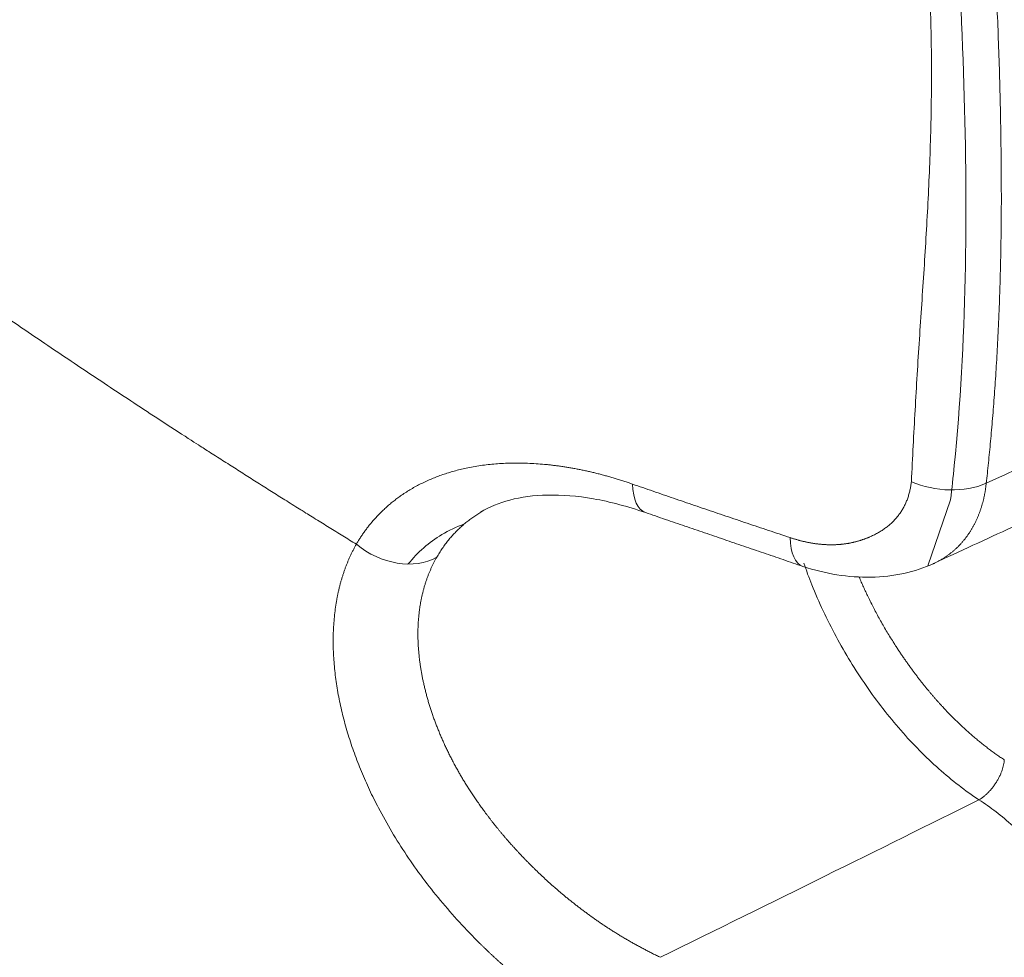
# Model space of a CAD drawing. Header units: millimetres. Extents: x 19214 to 26510, y -7957 to -532.
# Tile 95 of 150: x 26399.88 to 26403.61, y -7578.03 to -7574.48. Entities that reach past the tile are written whole.
import ezdxf

# ---------------------------------------------------------------- set-up
doc = ezdxf.new("R2010")
doc.units = ezdxf.units.MM
doc.header["$LTSCALE"] = 0.3175
doc.layers.add('1轮廓实线层', color=7, linetype='Continuous', lineweight=18)

# ---------------------------------------------------------------- blocks, each defined once
blk = doc.blocks.new('坐标系')
at = {"layer": '1轮廓实线层'}
blk.add_line((42529.0591, -35958.4806), (42529.0113, -35958.6196), dxfattribs=at)
for centre, major_axis, ratio, start_param, end_param in [((42528.4643, -35958.3747), (-0.0464, -0.1328), 0.431658, 5.435756, 6.284165), ((42529.0467, -35958.3704), (-0.1397, 0.0159), 0.629461, 1.118527, 2.314668), ((42528.7931, -35958.487), (-0.0446, -0.1334), 0.418634, 5.423964, 6.284553), ((42527.8893, -35958.4999), (-0.1223, 0.0694), 0.75552, 1.338389, 2.715153)]:
    blk.add_ellipse(centre, major_axis=major_axis, ratio=ratio, start_param=start_param, end_param=end_param, dxfattribs=at)
for points, degree, knots in [([(42529.963, -35960.2591), (42530.0693, -35960.2056), (42530.2699, -35960.092), (42530.5393, -35959.8972), (42530.7728, -35959.6925), (42530.9641, -35959.4937), (42531.1146, -35959.3104), (42531.2243, -35959.1596), (42531.3083, -35959.0335), (42531.3873, -35958.9049), (42531.4704, -35958.7568), (42531.5583, -35958.5825), (42531.6502, -35958.3763), (42531.74, -35958.1424), (42531.8237, -35957.8825), (42531.8967, -35957.6051), (42531.9566, -35957.3161), (42532.0007, -35957.0331), (42532.0306, -35956.7645), (42532.0477, -35956.5301), (42532.0564, -35956.3229), (42532.0597, -35956.1327), (42532.0581, -35955.9186), (42532.0489, -35955.6635), (42532.0282, -35955.3641), (42531.993, -35955.028), (42531.9388, -35954.6486), (42531.8593, -35954.2186), (42531.7461, -35953.7287), (42531.5912, -35953.1774), (42531.4116, -35952.6437), (42531.2181, -35952.1426), (42531.0221, -35951.6858), (42530.7952, -35951.2083), (42530.5347, -35950.7125), (42530.2398, -35950.2029), (42529.9095, -35949.6852), (42529.5422, -35949.1643), (42529.1364, -35948.6443), (42528.6926, -35948.1331), (42528.213, -35947.6394), (42527.6987, -35947.1712), (42527.3419, -35946.8882), (42527.1573, -35946.7525)], 3, [0, 0, 0, 0, 0.026625, 0.052745, 0.078484, 0.103207, 0.124014, 0.138102, 0.149342, 0.160835, 0.174149, 0.189282, 0.205973, 0.225378, 0.245468, 0.266232, 0.287571, 0.308259, 0.32591, 0.342803, 0.35551, 0.367158, 0.380408, 0.397409, 0.416465, 0.437486, 0.46057, 0.486778, 0.516375, 0.549526, 0.586169, 0.612301, 0.639865, 0.668987, 0.699759, 0.732075, 0.765777, 0.800859, 0.837625, 0.876119, 0.915846, 0.957014, 1, 1, 1, 1]), ([(42529.973, -35960.2541), (42530.2109, -35960.1349), (42530.7036, -35959.7912), (42531.2993, -35959.0084), (42531.7071, -35957.9113), (42531.8671, -35956.6025), (42531.7725, -35955.1387), (42531.4275, -35953.5831), (42530.8462, -35952.0027), (42530.0539, -35950.4662), (42529.0849, -35949.0397), (42527.9803, -35947.7856), (42527.1855, -35947.1011), (42526.782, -35946.8042)], 3, [0, 0, 0, 0, 0.074237, 0.166813, 0.259389, 0.351966, 0.444542, 0.537118, 0.629695, 0.722271, 0.814847, 0.907424, 1, 1, 1, 1]), ([(42528.5054, -35960.9798), (42528.7622, -35960.8578), (42529.2689, -35960.5115), (42529.8685, -35959.7213), (42530.2698, -35958.6412), (42530.428, -35957.3533), (42530.3364, -35955.9126), (42529.9985, -35954.3802), (42529.4275, -35952.8212), (42528.6471, -35951.3027), (42527.6902, -35949.89), (42526.5963, -35948.6454), (42525.807, -35947.9648), (42525.4058, -35947.6695)], 3, [0, 0, 0, 0, 0.079909, 0.171918, 0.263928, 0.355937, 0.447946, 0.539955, 0.631964, 0.723973, 0.815982, 0.907991, 1, 1, 1, 1]), ([(42528.6894, -35960.8726), (42528.7275, -35960.8506), (42528.765, -35960.8277), (42528.9389, -35960.7157), (42529.0683, -35960.6152), (42529.2506, -35960.4455), (42529.3094, -35960.3857), (42529.423, -35960.2597), (42529.478, -35960.1932), (42529.6354, -35959.9861), (42529.7305, -35959.8376), (42529.9018, -35959.5203), (42529.9779, -35959.3516), (42530.1112, -35958.9938), (42530.1683, -35958.8049), (42530.2389, -35958.5054), (42530.2598, -35958.4035), (42530.2962, -35958.1965), (42530.3118, -35958.0913), (42530.3507, -35957.7706), (42530.3662, -35957.5501), (42530.3768, -35957.0959), (42530.3718, -35956.8621), (42530.3485, -35956.5011), (42530.3381, -35956.3787), (42530.312, -35956.1331), (42530.2964, -35956.0096), (42530.2419, -35955.6372), (42530.1954, -35955.3864), (42530.0825, -35954.8799), (42530.0162, -35954.6241), (42529.9016, -35954.2367), (42529.8609, -35954.1069), (42529.7743, -35953.8461), (42529.7288, -35953.7161), (42529.5858, -35953.3277), (42529.4818, -35953.0709), (42529.2569, -35952.5611), (42529.1358, -35952.3082), (42528.9415, -35951.9319), (42528.8746, -35951.807), (42528.7365, -35951.5581), (42528.6651, -35951.434), (42528.4467, -35951.0672), (42528.295, -35950.829), (42527.9796, -35950.3651), (42527.8159, -35950.1394), (42527.4762, -35949.7007), (42527.3, -35949.4874), (42526.9359, -35949.0748), (42526.7509, -35948.8786), (42526.3751, -35948.5058), (42526.1843, -35948.3291), (42525.7969, -35947.9953), (42525.6003, -35947.8382), (42525.4006, -35947.6912)], 3, [0, 0, 0, 0, 0.012696, 0.012696, 0.05971, 0.05971, 0.083217, 0.083217, 0.106725, 0.106725, 0.153739, 0.153739, 0.200754, 0.200754, 0.247768, 0.247768, 0.271275, 0.271275, 0.294783, 0.294783, 0.341797, 0.341797, 0.388812, 0.388812, 0.412319, 0.412319, 0.435826, 0.435826, 0.482841, 0.482841, 0.529855, 0.529855, 0.553362, 0.553362, 0.57687, 0.57687, 0.623884, 0.623884, 0.670899, 0.670899, 0.694406, 0.694406, 0.717913, 0.717913, 0.764928, 0.764928, 0.811942, 0.811942, 0.858957, 0.858957, 0.905971, 0.905971, 0.952986, 0.952986, 1, 1, 1, 1]), ([(42525.0029, -35947.9209), (42525.0529, -35947.9577), (42525.1527, -35948.0326), (42525.3016, -35948.1492), (42525.4002, -35948.2296), (42525.4986, -35948.3113), (42525.5476, -35948.3529), (42525.6455, -35948.4373), (42525.6943, -35948.4801), (42525.7551, -35948.5345), (42525.7673, -35948.5454), (42525.7916, -35948.5674), (42525.8038, -35948.5784), (42525.8401, -35948.6115), (42525.8643, -35948.6337), (42525.9366, -35948.7008), (42526.0324, -35948.7913), (42526.1272, -35948.884), (42526.2215, -35948.9778), (42526.3153, -35949.0725), (42526.4544, -35949.2179), (42526.546, -35949.317), (42526.6371, -35949.4172), (42526.6824, -35949.4678), (42526.8175, -35949.6212), (42526.9065, -35949.7256), (42527.0824, -35949.9387), (42527.1693, -35950.0475), (42527.2657, -35950.1723), (42527.2765, -35950.1862), (42527.2978, -35950.2141), (42527.3298, -35950.2559), (42527.3615, -35950.2979), (42527.4246, -35950.3822), (42527.5078, -35950.4953), (42527.5891, -35950.6096), (42527.6696, -35950.7245), (42527.7095, -35950.7823), (42527.7883, -35950.8985), (42527.8662, -35951.0153), (42527.9806, -35951.1923), (42528.0551, -35951.3116), (42528.1103, -35951.4015), (42528.1286, -35951.4316), (42528.165, -35951.4918), (42528.1831, -35951.522), (42528.237, -35951.6129), (42528.2725, -35951.6737), (42528.3428, -35951.7961), (42528.3775, -35951.8575), (42528.446, -35951.9811), (42528.4798, -35952.0432), (42528.5466, -35952.168), (42528.5795, -35952.2307), (42528.6445, -35952.3568), (42528.6766, -35952.4201), (42528.7162, -35952.4997), (42528.724, -35952.5156), (42528.7397, -35952.5475), (42528.7631, -35952.5953), (42528.7862, -35952.6432), (42528.8319, -35952.7389), (42528.8618, -35952.8027), (42528.9204, -35952.9305), (42528.9491, -35952.9944), (42529.0054, -35953.1223), (42529.0605, -35953.2503), (42529.1134, -35953.3784), (42529.1909, -35953.5706), (42529.2403, -35953.699), (42529.3346, -35953.9559), (42529.3795, -35954.0845), (42529.4435, -35954.2775), (42529.4643, -35954.3419), (42529.5046, -35954.4708), (42529.5243, -35954.5353), (42529.5624, -35954.6642), (42529.5994, -35954.7933), (42529.634, -35954.9225), (42529.655, -35955.0033), (42529.6591, -35955.0194), (42529.6673, -35955.0517), (42529.6795, -35955.1001), (42529.6913, -35955.1483), (42529.7144, -35955.2446), (42529.7292, -35955.3085), (42529.7574, -35955.4359), (42529.7844, -35955.5627), (42529.8088, -35955.6886), (42529.8435, -35955.8767), (42529.8639, -35956.0011), (42529.8998, -35956.2479), (42529.9152, -35956.3703), (42529.9344, -35956.5525), (42529.9401, -35956.613), (42529.9503, -35956.7335), (42529.9549, -35956.7935), (42529.9625, -35956.9129), (42529.969, -35957.0319), (42529.9747, -35957.2089), (42529.9759, -35957.3259), (42529.9758, -35957.4133), (42529.9756, -35957.4423), (42529.9748, -35957.5001), (42529.9743, -35957.5288), (42529.9723, -35957.6147), (42529.9683, -35957.7281), (42529.9584, -35957.8953), (42529.9491, -35958.0048), (42529.9386, -35958.1133), (42529.9327, -35958.1671), (42529.9197, -35958.2736), (42529.9126, -35958.3264), (42529.897, -35958.4309), (42529.8886, -35958.4827), (42529.8705, -35958.5853), (42529.8607, -35958.6361), (42529.84, -35958.7366), (42529.8291, -35958.7864), (42529.8058, -35958.885), (42529.7813, -35958.9825), (42529.7406, -35959.1258), (42529.7108, -35959.2193), (42529.6875, -35959.2887), (42529.6755, -35959.3233), (42529.6633, -35959.3575), (42529.655, -35959.3802), (42529.6508, -35959.3916), (42529.6298, -35959.4481), (42529.5949, -35959.5371), (42529.5392, -35959.6663), (42529.4799, -35959.7914), (42529.4382, -35959.872), (42529.3953, -35959.9513), (42529.3513, -35960.0291), (42529.282, -35960.1418), (42529.2335, -35960.2142), (42529.1838, -35960.2852), (42529.1584, -35960.3201), (42529.1065, -35960.3883), (42529.08, -35960.4218), (42529.0258, -35960.4873), (42528.9982, -35960.5193), (42528.9417, -35960.582), (42528.9129, -35960.6126), (42528.8542, -35960.6725), (42528.8242, -35960.7017), (42528.7784, -35960.7445), (42528.7629, -35960.7585), (42528.7396, -35960.7794), (42528.7318, -35960.7863), (42528.716, -35960.8), (42528.7081, -35960.8068), (42528.6685, -35960.8406), (42528.6042, -35960.8929), (42528.5051, -35960.9665), (42528.4372, -35961.0123), (42528.3685, -35961.0565), (42528.299, -35961.099), (42528.1921, -35961.158), (42528.1191, -35961.1941), (42528.0453, -35961.2286), (42528.0079, -35961.2451), (42527.9657, -35961.2626), (42527.9612, -35961.2644), (42527.9568, -35961.2663)], 3, [0, 0, 0, 0, 0.011348, 0.022697, 0.034045, 0.034045, 0.045394, 0.045394, 0.056742, 0.056742, 0.059579, 0.059579, 0.062416, 0.062416, 0.068091, 0.068091, 0.079439, 0.090787, 0.090787, 0.102136, 0.113484, 0.124833, 0.124833, 0.136181, 0.136181, 0.158878, 0.158878, 0.181575, 0.181575, 0.184412, 0.184412, 0.187249, 0.192923, 0.192923, 0.204272, 0.21562, 0.21562, 0.226968, 0.226968, 0.238317, 0.249665, 0.261014, 0.261014, 0.266688, 0.266688, 0.272362, 0.272362, 0.28371, 0.28371, 0.295059, 0.295059, 0.306407, 0.306407, 0.317756, 0.317756, 0.329104, 0.329104, 0.331941, 0.331941, 0.334778, 0.340453, 0.340453, 0.351801, 0.351801, 0.363149, 0.363149, 0.374498, 0.385846, 0.385846, 0.408543, 0.408543, 0.43124, 0.43124, 0.442588, 0.442588, 0.453937, 0.453937, 0.465285, 0.476634, 0.476634, 0.479471, 0.479471, 0.482308, 0.487982, 0.487982, 0.49933, 0.49933, 0.510679, 0.522027, 0.522027, 0.544724, 0.544724, 0.567421, 0.567421, 0.578769, 0.578769, 0.590118, 0.590118, 0.601466, 0.612815, 0.624163, 0.624163, 0.629837, 0.629837, 0.635511, 0.635511, 0.64686, 0.658208, 0.669557, 0.669557, 0.680905, 0.680905, 0.692254, 0.692254, 0.703602, 0.703602, 0.71495, 0.71495, 0.726299, 0.726299, 0.737647, 0.748996, 0.760344, 0.760344, 0.766018, 0.768855, 0.768855, 0.771692, 0.771692, 0.783041, 0.794389, 0.805738, 0.817086, 0.817086, 0.828435, 0.839783, 0.851131, 0.851131, 0.86248, 0.86248, 0.873828, 0.873828, 0.885177, 0.885177, 0.896525, 0.896525, 0.907874, 0.907874, 0.913548, 0.913548, 0.916385, 0.916385, 0.919222, 0.919222, 0.93057, 0.941919, 0.953267, 0.953267, 0.964616, 0.975964, 0.987312, 0.987312, 0.998661, 0.998661, 1, 1, 1, 1]), ([(42524.2682, -35948.4191), (42524.2722, -35948.4221), (42524.2803, -35948.428), (42524.2925, -35948.4371), (42524.3051, -35948.4464), (42524.318, -35948.456), (42524.3312, -35948.4659), (42524.3448, -35948.476), (42524.3586, -35948.4865), (42524.3728, -35948.4972), (42524.3873, -35948.5082), (42524.4022, -35948.5195), (42524.4173, -35948.5311), (42524.4328, -35948.543), (42524.4485, -35948.5552), (42524.4646, -35948.5676), (42524.481, -35948.5804), (42524.4977, -35948.5935), (42524.5148, -35948.6069), (42524.5321, -35948.6206), (42524.5498, -35948.6346), (42524.5677, -35948.6489), (42524.586, -35948.6636), (42524.6046, -35948.6786), (42524.6235, -35948.6939), (42524.6427, -35948.7095), (42524.6622, -35948.7255), (42524.682, -35948.7418), (42524.7021, -35948.7584), (42524.7225, -35948.7754), (42524.7432, -35948.7927), (42524.7642, -35948.8103), (42524.7856, -35948.8284), (42524.8072, -35948.8467), (42524.8291, -35948.8654), (42524.8513, -35948.8845), (42524.8738, -35948.904), (42524.8965, -35948.9238), (42524.9196, -35948.944), (42524.943, -35948.9646), (42524.9666, -35948.9855), (42524.9906, -35949.0068), (42525.0148, -35949.0285), (42525.0393, -35949.0506), (42525.0641, -35949.0731), (42525.0891, -35949.096), (42525.1145, -35949.1193), (42525.1401, -35949.143), (42525.1659, -35949.1671), (42525.1921, -35949.1916), (42525.2185, -35949.2165), (42525.2452, -35949.2418), (42525.2721, -35949.2676), (42525.2993, -35949.2937), (42525.3268, -35949.3204), (42525.3545, -35949.3474), (42525.3825, -35949.3749), (42525.4107, -35949.4028), (42525.4392, -35949.4311), (42525.4679, -35949.4599), (42525.4969, -35949.4892), (42525.5261, -35949.5189), (42525.5555, -35949.549), (42525.5852, -35949.5796), (42525.6151, -35949.6107), (42525.6452, -35949.6422), (42525.6756, -35949.6743), (42525.7062, -35949.7067), (42525.7369, -35949.7397), (42525.768, -35949.7731), (42525.7992, -35949.8071), (42525.8306, -35949.8415), (42525.8622, -35949.8764), (42525.8941, -35949.9118), (42525.9261, -35949.9477), (42525.9583, -35949.9841), (42525.9907, -35950.0209), (42526.0233, -35950.0583), (42526.056, -35950.0962), (42526.089, -35950.1347), (42526.1221, -35950.1736), (42526.1553, -35950.2131), (42526.1888, -35950.253), (42526.2224, -35950.2935), (42526.2561, -35950.3345), (42526.29, -35950.3761), (42526.324, -35950.4182), (42526.3582, -35950.4608), (42526.3925, -35950.5039), (42526.4269, -35950.5476), (42526.4614, -35950.5919), (42526.496, -35950.6366), (42526.5308, -35950.682), (42526.5656, -35950.7278), (42526.6006, -35950.7743), (42526.6356, -35950.8212), (42526.6707, -35950.8688), (42526.7059, -35950.9168), (42526.7412, -35950.9655), (42526.7766, -35951.0147), (42526.812, -35951.0644), (42526.8474, -35951.1147), (42526.8829, -35951.1656), (42526.9185, -35951.217), (42526.9541, -35951.269), (42526.9897, -35951.3216), (42527.0253, -35951.3747), (42527.061, -35951.4284), (42527.0966, -35951.4827), (42527.1323, -35951.5375), (42527.168, -35951.5929), (42527.2036, -35951.6488), (42527.2392, -35951.7053), (42527.2748, -35951.7624), (42527.3104, -35951.82), (42527.3459, -35951.8782), (42527.3814, -35951.937), (42527.4168, -35951.9963), (42527.4521, -35952.0562), (42527.4874, -35952.1166), (42527.5226, -35952.1777), (42527.5577, -35952.2392), (42527.5926, -35952.3013), (42527.6275, -35952.364), (42527.6623, -35952.4272), (42527.6969, -35952.491), (42527.7314, -35952.5553), (42527.7657, -35952.6201), (42527.7999, -35952.6855), (42527.834, -35952.7515), (42527.8678, -35952.8179), (42527.9015, -35952.8849), (42527.9349, -35952.9524), (42527.9949, -35953.075), (42528.0792, -35953.2532), (42528.1847, -35953.4874), (42528.2851, -35953.7224), (42528.3803, -35953.9581), (42528.4704, -35954.1941), (42528.539, -35954.3852), (42528.5892, -35954.5313), (42528.6229, -35954.6322), (42528.6557, -35954.7331), (42528.6875, -35954.8338), (42528.7184, -35954.9345), (42528.7484, -35955.035), (42528.7773, -35955.1354), (42528.8054, -35955.2356), (42528.8324, -35955.3356), (42528.8584, -35955.4354), (42528.8835, -35955.5351), (42528.9076, -35955.6344), (42528.9307, -35955.7335), (42528.948, -35955.8109), (42528.9602, -35955.867), (42528.9677, -35955.9025), (42528.9754, -35955.9392), (42528.9831, -35955.9772), (42528.9908, -35956.0163), (42528.9986, -35956.0567), (42529.0065, -35956.0983), (42529.0143, -35956.141), (42529.0221, -35956.185), (42529.03, -35956.2302), (42529.0377, -35956.2765), (42529.0454, -35956.324), (42529.0531, -35956.3727), (42529.0606, -35956.4225), (42529.068, -35956.4734), (42529.0764, -35956.5342), (42529.0855, -35956.6028), (42529.0948, -35956.6775), (42529.1029, -35956.7479), (42529.1101, -35956.8141), (42529.1165, -35956.8759), (42529.122, -35956.9336), (42529.1268, -35956.9871), (42529.131, -35957.0365), (42529.1346, -35957.0817), (42529.1377, -35957.1229), (42529.1403, -35957.16), (42529.1434, -35957.2043), (42529.1468, -35957.258), (42529.1506, -35957.3229), (42529.1542, -35957.39), (42529.1574, -35957.4591), (42529.1601, -35957.5302), (42529.1624, -35957.6033), (42529.1642, -35957.6783), (42529.1653, -35957.7551), (42529.1657, -35957.8185), (42529.1657, -35957.8677), (42529.1654, -35957.9018), (42529.165, -35957.9353), (42529.1644, -35957.9681), (42529.1637, -35958.0002), (42529.1628, -35958.0316), (42529.1618, -35958.0624), (42529.1606, -35958.0925), (42529.1593, -35958.1219), (42529.1579, -35958.1507), (42529.1564, -35958.1788), (42529.1547, -35958.2062), (42529.153, -35958.233), (42529.1512, -35958.2592), (42529.1492, -35958.2847), (42529.1473, -35958.3096), (42529.1452, -35958.3338), (42529.1431, -35958.3575), (42529.1409, -35958.3805), (42529.1386, -35958.4028), (42529.1363, -35958.4246), (42529.1347, -35958.4389), (42529.1339, -35958.4459)], 3, [0, 0, 0, 0, 0.001375, 0.002787, 0.004237, 0.005724, 0.00725, 0.008812, 0.010413, 0.01205, 0.013726, 0.015439, 0.017189, 0.018977, 0.020803, 0.022665, 0.024566, 0.026504, 0.028479, 0.030491, 0.032541, 0.034629, 0.036753, 0.038915, 0.041115, 0.043351, 0.045625, 0.047937, 0.050285, 0.052671, 0.055094, 0.057554, 0.060051, 0.062586, 0.065158, 0.067766, 0.070412, 0.073095, 0.075815, 0.078572, 0.081367, 0.084198, 0.087066, 0.089971, 0.092913, 0.095892, 0.098908, 0.101961, 0.105051, 0.108177, 0.11134, 0.114541, 0.117778, 0.121051, 0.124362, 0.127709, 0.131093, 0.134513, 0.13797, 0.141464, 0.144995, 0.148562, 0.152165, 0.155805, 0.159481, 0.163194, 0.166944, 0.17073, 0.174552, 0.17841, 0.182305, 0.186237, 0.190204, 0.194208, 0.198248, 0.202324, 0.206436, 0.210584, 0.214769, 0.218989, 0.223246, 0.227538, 0.231867, 0.236231, 0.240632, 0.245068, 0.24954, 0.254048, 0.258592, 0.263171, 0.267786, 0.272437, 0.277123, 0.281846, 0.286603, 0.291397, 0.296226, 0.301091, 0.305991, 0.310927, 0.315898, 0.320906, 0.325948, 0.331027, 0.336141, 0.34129, 0.346475, 0.351696, 0.356952, 0.362243, 0.36757, 0.372933, 0.378331, 0.383764, 0.389233, 0.394737, 0.400277, 0.405852, 0.411462, 0.417108, 0.422789, 0.428505, 0.434257, 0.440043, 0.445865, 0.451722, 0.457615, 0.463542, 0.469505, 0.475502, 0.481535, 0.487603, 0.493706, 0.499843, 0.520781, 0.541698, 0.562596, 0.583476, 0.60434, 0.625189, 0.634106, 0.64302, 0.651931, 0.66084, 0.669747, 0.678651, 0.687553, 0.696453, 0.705351, 0.714247, 0.723141, 0.732033, 0.740923, 0.749811, 0.752896, 0.756094, 0.759404, 0.762827, 0.766362, 0.77001, 0.773771, 0.777644, 0.781629, 0.785728, 0.789938, 0.794261, 0.798697, 0.803244, 0.807905, 0.812677, 0.81994, 0.826827, 0.833339, 0.839476, 0.845238, 0.850625, 0.855637, 0.860275, 0.864538, 0.868427, 0.871941, 0.875081, 0.881069, 0.887288, 0.89374, 0.900424, 0.90734, 0.914488, 0.921868, 0.929481, 0.937326, 0.940817, 0.944246, 0.947614, 0.950921, 0.954167, 0.957352, 0.960475, 0.963538, 0.966539, 0.96948, 0.972359, 0.975178, 0.977935, 0.980631, 0.983266, 0.98584, 0.988352, 0.990804, 0.993195, 0.995524, 0.997793, 1, 1, 1, 1]), ([(42529.0591, -35958.4805), (42529.0619, -35958.4566), (42529.0644, -35958.4326), (42529.0797, -35958.2789), (42529.087, -35958.1477), (42529.0952, -35957.7484), (42529.0855, -35957.473), (42529.0445, -35956.8985), (42529.0114, -35956.6049), (42528.9127, -35956.0135), (42528.8474, -35955.7149), (42528.6881, -35955.1105), (42528.5938, -35954.8025), (42528.2736, -35953.8812), (42528.0111, -35953.2778), (42527.5439, -35952.3891), (42527.3751, -35952.0944), (42527.0221, -35951.5263), (42526.8369, -35951.251), (42526.4492, -35950.7179), (42526.2465, -35950.4601), (42525.8233, -35949.9627), (42525.6051, -35949.7258), (42525.0021, -35949.1211), (42524.6094, -35948.7781), (42524.2026, -35948.4792)], 3, [0, 0, 0, 0, 0.007529, 0.007529, 0.048119, 0.048119, 0.129299, 0.129299, 0.210479, 0.210479, 0.291659, 0.291659, 0.372839, 0.372839, 0.535199, 0.535199, 0.616379, 0.616379, 0.697559, 0.697559, 0.778739, 0.778739, 0.859919, 0.859919, 1, 1, 1, 1]), ([(42528.9766, -35958.4426), (42528.9778, -35958.4174), (42528.9791, -35958.3923), (42528.9816, -35958.3421), (42528.983, -35958.3171), (42528.9858, -35958.2672), (42528.9872, -35958.2423), (42528.9903, -35958.1927), (42528.9919, -35958.168), (42528.9967, -35958.094), (42529.0001, -35958.0449), (42529.0064, -35957.9466), (42529.0094, -35957.8974), (42529.0143, -35957.7984), (42529.0163, -35957.7486), (42529.0186, -35957.648), (42529.0191, -35957.5973), (42529.0182, -35957.4946), (42529.0169, -35957.4426), (42529.0125, -35957.3376), (42529.0095, -35957.2845), (42529.0016, -35957.1773), (42528.9968, -35957.1231), (42528.9857, -35957.0139), (42528.9794, -35956.9588), (42528.9654, -35956.848), (42528.9577, -35956.7923), (42528.9413, -35956.6804), (42528.9326, -35956.6242), (42528.9142, -35956.5115), (42528.9046, -35956.4551), (42528.8846, -35956.3421), (42528.8742, -35956.2855), (42528.8528, -35956.1724), (42528.8418, -35956.1158), (42528.819, -35956.0027), (42528.8073, -35955.9461), (42528.771, -35955.7764), (42528.7455, -35955.6632), (42528.6908, -35955.4365), (42528.6616, -35955.3229), (42528.6147, -35955.1519), (42528.5824, -35955.0376), (42528.5478, -35954.9229), (42528.5121, -35954.808), (42528.4937, -35954.7505), (42528.4557, -35954.6352), (42528.4362, -35954.5775), (42528.376, -35954.4041), (42528.3337, -35954.2883), (42528.2453, -35954.0568), (42528.1992, -35953.9412), (42528.1274, -35953.7682), (42528.1031, -35953.7106), (42528.0536, -35953.5957), (42528.0284, -35953.5383), (42527.9516, -35953.3665), (42527.8986, -35953.2524), (42527.7894, -35953.0251), (42527.733, -35952.912), (42527.6169, -35952.6869), (42527.5571, -35952.5749), (42527.4343, -35952.3524), (42527.3713, -35952.2418), (42527.2419, -35952.0223), (42527.1757, -35951.9134), (42526.9724, -35951.5894), (42526.8308, -35951.3773), (42526.5371, -35950.9632), (42526.385, -35950.7611), (42526.0715, -35950.369), (42525.9102, -35950.1791), (42525.6622, -35949.9045), (42525.5786, -35949.8147), (42525.4095, -35949.6388), (42525.3241, -35949.5527), (42525.0652, -35949.3002), (42524.8893, -35949.1396), (42524.5327, -35948.8356), (42524.352, -35948.6923), (42524.1696, -35948.5584)], 3, [0, 0, 0, 0, 0.007812, 0.007812, 0.015625, 0.015625, 0.023437, 0.023437, 0.03125, 0.03125, 0.046875, 0.046875, 0.0625, 0.0625, 0.078125, 0.078125, 0.09375, 0.09375, 0.109375, 0.109375, 0.125, 0.125, 0.140625, 0.140625, 0.15625, 0.15625, 0.171875, 0.171875, 0.1875, 0.1875, 0.203125, 0.203125, 0.21875, 0.21875, 0.234375, 0.234375, 0.25, 0.25, 0.28125, 0.28125, 0.3125, 0.3125, 0.328125, 0.34375, 0.34375, 0.359375, 0.359375, 0.375, 0.375, 0.40625, 0.40625, 0.4375, 0.4375, 0.453125, 0.453125, 0.46875, 0.46875, 0.5, 0.5, 0.53125, 0.53125, 0.5625, 0.5625, 0.59375, 0.59375, 0.625, 0.625, 0.6875, 0.6875, 0.75, 0.75, 0.8125, 0.8125, 0.84375, 0.84375, 0.875, 0.875, 0.9375, 0.9375, 1, 1, 1, 1]), ([(42527.8101, -35958.5738), (42527.7015, -35958.5073), (42527.4848, -35958.3718), (42527.0572, -35958.0933), (42526.5756, -35957.7539), (42525.986, -35957.2979), (42525.3183, -35956.7596), (42524.5818, -35956.1429), (42523.9314, -35955.5838), (42523.3319, -35955.0725), (42522.8512, -35954.6617), (42522.5518, -35954.406), (42522.4344, -35954.3057)], 5, [0, 0, 0, 0, 0, 0, 0.087798, 0.176425, 0.353678, 0.410959, 0.530932, 0.708185, 0.885439, 1, 1, 1, 1, 1, 1]), ([(42527.8101, -35958.5738), (42527.8107, -35958.5727), (42527.8119, -35958.5706), (42527.8139, -35958.5673), (42527.8158, -35958.5641), (42527.8178, -35958.5609), (42527.8199, -35958.5577), (42527.822, -35958.5545), (42527.8242, -35958.5513), (42527.8264, -35958.5482), (42527.8286, -35958.545), (42527.831, -35958.5419), (42527.8333, -35958.5388), (42527.8358, -35958.5357), (42527.8383, -35958.5326), (42527.8408, -35958.5296), (42527.8434, -35958.5265), (42527.8461, -35958.5235), (42527.8488, -35958.5205), (42527.853, -35958.5158), (42527.8588, -35958.5098), (42527.8662, -35958.5024), (42527.8738, -35958.4954), (42527.8815, -35958.4888), (42527.8892, -35958.4825), (42527.8971, -35958.4765), (42527.9089, -35958.4681), (42527.925, -35958.4578), (42527.9461, -35958.4464), (42527.9682, -35958.4363), (42527.9914, -35958.4274), (42528.0155, -35958.42), (42528.042, -35958.4135), (42528.0711, -35958.4083), (42528.1028, -35958.4047), (42528.1358, -35958.4031), (42528.17, -35958.4034), (42528.1963, -35958.4052), (42528.2139, -35958.4069), (42528.2223, -35958.4079), (42528.2308, -35958.4089), (42528.2394, -35958.4101), (42528.248, -35958.4114), (42528.2566, -35958.4128), (42528.2652, -35958.4143), (42528.2739, -35958.4159), (42528.2827, -35958.4176), (42528.2914, -35958.4195), (42528.3003, -35958.4214), (42528.3091, -35958.4235), (42528.318, -35958.4257), (42528.3269, -35958.428), (42528.3359, -35958.4305), (42528.3449, -35958.433), (42528.354, -35958.4357), (42528.3631, -35958.4385), (42528.3723, -35958.4414), (42528.3814, -35958.4444), (42528.3876, -35958.4465), (42528.3907, -35958.4476)], 3, [0, 0, 0, 0, 0.006478, 0.012995, 0.019553, 0.026154, 0.032798, 0.039487, 0.046223, 0.053006, 0.059838, 0.066718, 0.073649, 0.080629, 0.08766, 0.094743, 0.101876, 0.109061, 0.116298, 0.123586, 0.142577, 0.161283, 0.179704, 0.197841, 0.215694, 0.233265, 0.250559, 0.292496, 0.334206, 0.375771, 0.417288, 0.458863, 0.500612, 0.54949, 0.598461, 0.647732, 0.697517, 0.748026, 0.759879, 0.771731, 0.783584, 0.795441, 0.807303, 0.819175, 0.831057, 0.842954, 0.854866, 0.866798, 0.878751, 0.890728, 0.902731, 0.914763, 0.926827, 0.938924, 0.951057, 0.963229, 0.975442, 0.987698, 1, 1, 1, 1]), ([(42528.3907, -35958.4476), (42528.3978, -35958.4501), (42528.4121, -35958.455), (42528.4336, -35958.4625), (42528.4552, -35958.4699), (42528.4769, -35958.4774), (42528.4987, -35958.4848), (42528.5206, -35958.4923), (42528.5426, -35958.4998), (42528.5646, -35958.5073), (42528.5868, -35958.5147), (42528.6091, -35958.5223), (42528.6314, -35958.5298), (42528.6538, -35958.5373), (42528.6764, -35958.5448), (42528.699, -35958.5524), (42528.7141, -35958.5574), (42528.7217, -35958.5599)], 3, [0, 0, 0, 0, 0.065076, 0.130378, 0.195908, 0.261664, 0.327647, 0.393858, 0.460295, 0.52696, 0.593852, 0.660973, 0.728321, 0.795897, 0.863702, 0.931736, 1, 1, 1, 1]), ([(42528.7217, -35958.5599), (42528.7226, -35958.5603), (42528.7244, -35958.5609), (42528.7272, -35958.5618), (42528.73, -35958.5626), (42528.7328, -35958.5635), (42528.7356, -35958.5643), (42528.7383, -35958.565), (42528.7411, -35958.5658), (42528.7438, -35958.5665), (42528.7466, -35958.5672), (42528.7493, -35958.5678), (42528.752, -35958.5685), (42528.7548, -35958.5691), (42528.7575, -35958.5697), (42528.7602, -35958.5702), (42528.7629, -35958.5707), (42528.7656, -35958.5712), (42528.7683, -35958.5717), (42528.7709, -35958.5721), (42528.7736, -35958.5725), (42528.7763, -35958.5729), (42528.7789, -35958.5732), (42528.7816, -35958.5735), (42528.7842, -35958.5738), (42528.7869, -35958.5741), (42528.7895, -35958.5743), (42528.7921, -35958.5745), (42528.7947, -35958.5746), (42528.7973, -35958.5748), (42528.7999, -35958.5749), (42528.8025, -35958.575), (42528.8051, -35958.575), (42528.8076, -35958.575), (42528.8102, -35958.575), (42528.8128, -35958.575), (42528.8153, -35958.5749), (42528.8179, -35958.5748), (42528.8204, -35958.5747), (42528.8229, -35958.5745), (42528.8255, -35958.5743), (42528.828, -35958.5741), (42528.8305, -35958.5739), (42528.833, -35958.5736), (42528.8355, -35958.5733), (42528.8379, -35958.5729), (42528.8404, -35958.5726), (42528.8429, -35958.5722), (42528.8453, -35958.5718), (42528.8478, -35958.5713), (42528.8502, -35958.5708), (42528.8527, -35958.5703), (42528.8551, -35958.5697), (42528.8575, -35958.5692), (42528.8599, -35958.5686), (42528.8623, -35958.5679), (42528.8647, -35958.5672), (42528.8671, -35958.5665), (42528.8695, -35958.5658), (42528.8718, -35958.5651), (42528.8742, -35958.5643), (42528.8766, -35958.5634), (42528.8789, -35958.5626), (42528.8812, -35958.5617), (42528.8836, -35958.5608), (42528.8859, -35958.5599), (42528.8882, -35958.5589), (42528.8912, -35958.5576), (42528.8948, -35958.5559), (42528.8991, -35958.5538), (42528.9032, -35958.5517), (42528.9072, -35958.5495), (42528.9111, -35958.5471), (42528.9149, -35958.5448), (42528.9186, -35958.5423), (42528.9222, -35958.5397), (42528.9256, -35958.5371), (42528.929, -35958.5344), (42528.9322, -35958.5317), (42528.9354, -35958.5288), (42528.9384, -35958.5259), (42528.9413, -35958.5229), (42528.9441, -35958.5198), (42528.9468, -35958.5166), (42528.9493, -35958.5134), (42528.9518, -35958.5101), (42528.9541, -35958.5067), (42528.9564, -35958.5033), (42528.9585, -35958.4997), (42528.9605, -35958.4961), (42528.9624, -35958.4924), (42528.9642, -35958.4887), (42528.9659, -35958.4849), (42528.9675, -35958.481), (42528.9689, -35958.477), (42528.9703, -35958.4729), (42528.9715, -35958.4688), (42528.9726, -35958.4646), (42528.9737, -35958.4604), (42528.9746, -35958.456), (42528.9754, -35958.4516), (42528.9761, -35958.4472), (42528.9764, -35958.4441), (42528.9766, -35958.4426)], 3, [0, 0, 0, 0, 0.007648, 0.015278, 0.022892, 0.03049, 0.038073, 0.045641, 0.053196, 0.060739, 0.068269, 0.075788, 0.083297, 0.090796, 0.098286, 0.105768, 0.113243, 0.120711, 0.128174, 0.135632, 0.143086, 0.150537, 0.157985, 0.165432, 0.172878, 0.180324, 0.187771, 0.19522, 0.202672, 0.210127, 0.217586, 0.22505, 0.232521, 0.239998, 0.247482, 0.254976, 0.262478, 0.26999, 0.277514, 0.285049, 0.292597, 0.300158, 0.307733, 0.315324, 0.32293, 0.330553, 0.338193, 0.345852, 0.35353, 0.361228, 0.368946, 0.376686, 0.384449, 0.392234, 0.400043, 0.407877, 0.415736, 0.423622, 0.431534, 0.439475, 0.447443, 0.455441, 0.463469, 0.471527, 0.479617, 0.487739, 0.495893, 0.504082, 0.519725, 0.535215, 0.550556, 0.565755, 0.580816, 0.595745, 0.610549, 0.625232, 0.6398, 0.654261, 0.66862, 0.682883, 0.697057, 0.711149, 0.725164, 0.73911, 0.752994, 0.766821, 0.7806, 0.794336, 0.808037, 0.82171, 0.835362, 0.848999, 0.862628, 0.876257, 0.889892, 0.903541, 0.917209, 0.930903, 0.94463, 0.958398, 0.972211, 0.986076, 1, 1, 1, 1]), ([(42529.1339, -35958.4459), (42529.1338, -35958.4469), (42529.1336, -35958.4487), (42529.1333, -35958.4516), (42529.1329, -35958.4544), (42529.1325, -35958.4572), (42529.1321, -35958.4601), (42529.1316, -35958.4629), (42529.1311, -35958.4657), (42529.1306, -35958.4685), (42529.1301, -35958.4713), (42529.1295, -35958.4741), (42529.1289, -35958.4769), (42529.1282, -35958.4796), (42529.1276, -35958.4824), (42529.1268, -35958.4852), (42529.1261, -35958.4879), (42529.1253, -35958.4907), (42529.1245, -35958.4934), (42529.1237, -35958.4961), (42529.1228, -35958.4988), (42529.1219, -35958.5015), (42529.121, -35958.5042), (42529.1201, -35958.5069), (42529.1191, -35958.5095), (42529.118, -35958.5122), (42529.117, -35958.5148), (42529.1159, -35958.5174), (42529.1147, -35958.52), (42529.1136, -35958.5226), (42529.1124, -35958.5251), (42529.1112, -35958.5277), (42529.1099, -35958.5302), (42529.1086, -35958.5327), (42529.1073, -35958.5352), (42529.1059, -35958.5376), (42529.1045, -35958.5401), (42529.1031, -35958.5425), (42529.1016, -35958.5449), (42529.1001, -35958.5473), (42529.0986, -35958.5497), (42529.097, -35958.552), (42529.0954, -35958.5543), (42529.0938, -35958.5566), (42529.0921, -35958.5589), (42529.0904, -35958.5611), (42529.0887, -35958.5633), (42529.0869, -35958.5655), (42529.0851, -35958.5676), (42529.0833, -35958.5698), (42529.0814, -35958.5719), (42529.0795, -35958.5739), (42529.0776, -35958.576), (42529.0756, -35958.578), (42529.0736, -35958.58), (42529.0716, -35958.5819), (42529.0695, -35958.5839), (42529.0674, -35958.5858), (42529.0653, -35958.5876), (42529.0631, -35958.5894), (42529.0609, -35958.5912), (42529.0587, -35958.593), (42529.0564, -35958.5947), (42529.0541, -35958.5964), (42529.0518, -35958.5981), (42529.0494, -35958.5997), (42529.047, -35958.6013), (42529.0446, -35958.6029), (42529.0422, -35958.6044), (42529.0397, -35958.6059), (42529.0372, -35958.6073), (42529.0346, -35958.6087), (42529.032, -35958.6101), (42529.0294, -35958.6115), (42529.0268, -35958.6128), (42529.0244, -35958.6139), (42529.0229, -35958.6146), (42529.0222, -35958.6149)], 3, [0, 0, 0, 0, 0.011887, 0.023821, 0.035803, 0.047832, 0.059909, 0.072033, 0.084203, 0.096421, 0.108685, 0.120996, 0.133353, 0.145756, 0.158205, 0.1707, 0.18324, 0.195825, 0.208455, 0.22113, 0.233849, 0.246613, 0.25942, 0.272271, 0.285165, 0.298102, 0.311081, 0.324102, 0.337166, 0.350271, 0.363417, 0.376603, 0.389831, 0.403097, 0.416404, 0.429749, 0.443134, 0.456556, 0.470016, 0.483513, 0.497047, 0.510618, 0.524224, 0.537866, 0.551542, 0.565253, 0.578997, 0.592775, 0.606585, 0.620427, 0.634301, 0.648206, 0.662142, 0.676107, 0.690101, 0.704124, 0.718175, 0.732253, 0.746359, 0.76049, 0.774647, 0.788828, 0.803034, 0.817264, 0.831516, 0.845791, 0.860087, 0.874404, 0.888741, 0.903098, 0.917474, 0.931867, 0.946279, 0.960707, 0.975151, 0.98961, 1, 1, 1, 1]), ([(42528.0711, -35958.5067), (42528.0892, -35958.4956), (42528.1309, -35958.4782), (42528.211, -35958.4674), (42528.3082, -35958.4753), (42528.3798, -35958.4943), (42528.418, -35958.5075)], 3, [0, 0, 0, 0, 0.235654, 0.479417, 0.734837, 1, 1, 1, 1]), ([(42528.0764, -35958.5036), (42528.0755, -35958.5041), (42528.0732, -35958.5054), (42528.0695, -35958.5077), (42528.0651, -35958.5104), (42528.0623, -35958.5123), (42528.0609, -35958.5132)], 3, [0, 0, 0, 0, 0.15529, 0.43595, 0.717527, 1, 1, 1, 1]), ([(42528.0609, -35958.5132), (42528.0609, -35958.5132), (42528.0594, -35958.5142), (42528.0566, -35958.5161), (42528.0524, -35958.5191), (42528.0483, -35958.5222), (42528.0442, -35958.5253), (42528.0402, -35958.5285), (42528.0362, -35958.5319), (42528.0323, -35958.5353), (42528.0285, -35958.5387), (42528.0247, -35958.5423), (42528.021, -35958.5459), (42528.0174, -35958.5497), (42528.0138, -35958.5535), (42528.0102, -35958.5574), (42528.0068, -35958.5614), (42528.0034, -35958.5655), (42528.0001, -35958.5697), (42527.9968, -35958.5739), (42527.9937, -35958.5782), (42527.9906, -35958.5827), (42527.9875, -35958.5872), (42527.9846, -35958.5918), (42527.9817, -35958.5965), (42527.9799, -35958.5997), (42527.9789, -35958.6013)], 3, [0, 0, 0, 0, 0.000004, 0.041943, 0.084018, 0.126232, 0.168583, 0.211073, 0.253701, 0.296469, 0.339376, 0.382424, 0.425611, 0.46894, 0.512409, 0.556021, 0.599774, 0.643669, 0.687707, 0.731889, 0.776213, 0.820681, 0.865294, 0.910051, 0.954953, 1, 1, 1, 1]), ([(42527.9192, -35958.6154), (42527.9387, -35958.5908), (42527.9627, -35958.5699), (42528.0044, -35958.5449), (42528.0201, -35958.5374), (42528.0369, -35958.5313)], 3, [0, 0, 0, 0, 0.648282, 0.648282, 1, 1, 1, 1]), ([(42528.3571, -35959.6232), (42528.3555, -35959.6224), (42528.3524, -35959.6208), (42528.3476, -35959.6183), (42528.3429, -35959.6158), (42528.3382, -35959.6133), (42528.3335, -35959.6107), (42528.3289, -35959.6082), (42528.3242, -35959.6056), (42528.3195, -35959.603), (42528.3149, -35959.6003), (42528.3103, -35959.5977), (42528.3056, -35959.595), (42528.301, -35959.5923), (42528.2964, -35959.5895), (42528.2919, -35959.5868), (42528.2873, -35959.584), (42528.2827, -35959.5812), (42528.2782, -35959.5784), (42528.2737, -35959.5756), (42528.2691, -35959.5727), (42528.2646, -35959.5698), (42528.2601, -35959.5669), (42528.2556, -35959.564), (42528.2512, -35959.561), (42528.2467, -35959.558), (42528.2422, -35959.555), (42528.2378, -35959.552), (42528.2334, -35959.5489), (42528.229, -35959.5459), (42528.2246, -35959.5428), (42528.2202, -35959.5397), (42528.2158, -35959.5365), (42528.2114, -35959.5334), (42528.2071, -35959.5302), (42528.2027, -35959.527), (42528.1984, -35959.5237), (42528.194, -35959.5205), (42528.1897, -35959.5172), (42528.1854, -35959.5139), (42528.1811, -35959.5106), (42528.1769, -35959.5073), (42528.1726, -35959.5039), (42528.1683, -35959.5005), (42528.1641, -35959.4971), (42528.1599, -35959.4937), (42528.1557, -35959.4902), (42528.1514, -35959.4867), (42528.1472, -35959.4833), (42528.1431, -35959.4797), (42528.1389, -35959.4762), (42528.1347, -35959.4726), (42528.1306, -35959.469), (42528.1264, -35959.4654), (42528.1223, -35959.4618), (42528.1182, -35959.4581), (42528.1141, -35959.4545), (42528.11, -35959.4508), (42528.1059, -35959.447), (42528.1018, -35959.4433), (42528.0978, -35959.4395), (42528.0937, -35959.4357), (42528.0897, -35959.4319), (42528.0856, -35959.4281), (42528.0816, -35959.4242), (42528.0776, -35959.4203), (42528.0736, -35959.4164), (42528.0562, -35959.3993), (42528.0264, -35959.3684), (42527.9863, -35959.3225), (42527.9492, -35959.2755), (42527.9151, -35959.2274), (42527.8841, -35959.1781), (42527.8619, -35959.1384), (42527.8468, -35959.1089), (42527.8375, -35959.0897), (42527.8288, -35959.0706), (42527.8206, -35959.0514), (42527.8129, -35959.0322), (42527.8057, -35959.013), (42527.799, -35958.9937), (42527.7909, -35958.9682), (42527.782, -35958.9366), (42527.7735, -35958.8991), (42527.7672, -35958.8622), (42527.7631, -35958.8259), (42527.7611, -35958.7903), (42527.7614, -35958.7556), (42527.7638, -35958.7221), (42527.7673, -35958.6981), (42527.7702, -35958.6828), (42527.7717, -35958.6758), (42527.7733, -35958.6688), (42527.7749, -35958.6619), (42527.7767, -35958.6551), (42527.7786, -35958.6483), (42527.7807, -35958.6417), (42527.7828, -35958.6351), (42527.785, -35958.6286), (42527.7874, -35958.6222), (42527.7898, -35958.6158), (42527.7924, -35958.6096), (42527.795, -35958.6034), (42527.7978, -35958.5973), (42527.8007, -35958.5913), (42527.8037, -35958.5854), (42527.8068, -35958.5795), (42527.809, -35958.5757), (42527.8101, -35958.5738)], 3, [0, 0, 0, 0, 0.003882, 0.007757, 0.011626, 0.015489, 0.019346, 0.023198, 0.027044, 0.030884, 0.03472, 0.038551, 0.042376, 0.046198, 0.050014, 0.053827, 0.057635, 0.06144, 0.065241, 0.069038, 0.072832, 0.076623, 0.080411, 0.084196, 0.087979, 0.091759, 0.095537, 0.099313, 0.103087, 0.106859, 0.11063, 0.114399, 0.118168, 0.121936, 0.125702, 0.129469, 0.133235, 0.137, 0.140766, 0.144532, 0.148299, 0.152066, 0.155833, 0.159602, 0.163372, 0.167143, 0.170916, 0.17469, 0.178466, 0.182245, 0.186025, 0.189808, 0.193593, 0.197382, 0.201173, 0.204968, 0.208765, 0.212567, 0.216372, 0.220181, 0.223993, 0.227811, 0.231632, 0.235458, 0.239289, 0.243125, 0.246966, 0.250812, 0.293503, 0.335425, 0.376834, 0.417992, 0.459165, 0.500615, 0.51629, 0.531932, 0.547558, 0.563183, 0.578822, 0.59449, 0.610204, 0.625977, 0.657198, 0.688303, 0.719407, 0.750626, 0.781915, 0.813007, 0.844017, 0.875067, 0.882088, 0.889092, 0.89608, 0.903054, 0.910015, 0.916965, 0.923905, 0.930836, 0.937761, 0.944679, 0.951594, 0.958506, 0.965416, 0.972327, 0.979239, 0.986154, 0.993074, 1, 1, 1, 1]), ([(42527.9789, -35958.6013), (42527.9784, -35958.6022), (42527.9774, -35958.604), (42527.9759, -35958.6067), (42527.9744, -35958.6095), (42527.973, -35958.6123), (42527.9715, -35958.6151), (42527.9702, -35958.6179), (42527.9688, -35958.6208), (42527.9675, -35958.6237), (42527.9662, -35958.6266), (42527.9649, -35958.6295), (42527.9636, -35958.6325), (42527.9624, -35958.6354), (42527.9612, -35958.6384), (42527.9601, -35958.6414), (42527.959, -35958.6445), (42527.9579, -35958.6475), (42527.9568, -35958.6506), (42527.9558, -35958.6537), (42527.9548, -35958.6569), (42527.9538, -35958.66), (42527.9528, -35958.6632), (42527.9519, -35958.6664), (42527.9511, -35958.6696), (42527.9502, -35958.6729), (42527.9494, -35958.6761), (42527.9486, -35958.6794), (42527.9478, -35958.6827), (42527.9471, -35958.686), (42527.9464, -35958.6894), (42527.9458, -35958.6927), (42527.9451, -35958.6961), (42527.9446, -35958.6995), (42527.944, -35958.7029), (42527.9435, -35958.7064), (42527.943, -35958.7098), (42527.9425, -35958.7133), (42527.9421, -35958.7168), (42527.9417, -35958.7204), (42527.9413, -35958.7239), (42527.941, -35958.7275), (42527.9407, -35958.731), (42527.9404, -35958.7346), (42527.9401, -35958.7383), (42527.9399, -35958.7419), (42527.9398, -35958.7455), (42527.9396, -35958.7492), (42527.9395, -35958.7529), (42527.9395, -35958.7566), (42527.9394, -35958.7603), (42527.9394, -35958.7641), (42527.9395, -35958.7678), (42527.9395, -35958.7716), (42527.9396, -35958.7754), (42527.9398, -35958.7792), (42527.9399, -35958.783), (42527.9401, -35958.7869), (42527.9404, -35958.7907), (42527.9407, -35958.7946), (42527.941, -35958.7985), (42527.9413, -35958.8024), (42527.9417, -35958.8063), (42527.9421, -35958.8103), (42527.9425, -35958.8142), (42527.943, -35958.8182), (42527.9435, -35958.8221), (42527.9441, -35958.8261), (42527.9447, -35958.8301), (42527.9453, -35958.8342), (42527.946, -35958.8382), (42527.9466, -35958.8422), (42527.9474, -35958.8463), (42527.9481, -35958.8504), (42527.9489, -35958.8544), (42527.9498, -35958.8585), (42527.9506, -35958.8626), (42527.9515, -35958.8668), (42527.9525, -35958.8709), (42527.9534, -35958.875), (42527.9545, -35958.8792), (42527.9555, -35958.8833), (42527.9566, -35958.8875), (42527.9577, -35958.8917), (42527.9589, -35958.8959), (42527.96, -35958.9001), (42527.9613, -35958.9043), (42527.9625, -35958.9085), (42527.9638, -35958.9127), (42527.9652, -35958.917), (42527.9665, -35958.9212), (42527.9679, -35958.9255), (42527.9694, -35958.9297), (42527.9708, -35958.934), (42527.9723, -35958.9383), (42527.9739, -35958.9425), (42527.9755, -35958.9468), (42527.9771, -35958.9511), (42527.9788, -35958.9554), (42527.9804, -35958.9597), (42527.9822, -35958.964), (42527.9839, -35958.9683), (42527.9857, -35958.9727), (42527.9876, -35958.977), (42527.9894, -35958.9813), (42527.9913, -35958.9856), (42527.9933, -35958.99), (42527.9953, -35958.9943), (42527.9973, -35958.9987), (42527.9993, -35959.003), (42528.0014, -35959.0074), (42528.0035, -35959.0117), (42528.0057, -35959.0161), (42528.0079, -35959.0204), (42528.0101, -35959.0248), (42528.0124, -35959.0291), (42528.0147, -35959.0335), (42528.017, -35959.0378), (42528.0194, -35959.0422), (42528.0218, -35959.0465), (42528.0241, -35959.0507), (42528.0263, -35959.0546), (42528.0285, -35959.0584), (42528.0307, -35959.0622), (42528.033, -35959.0661), (42528.0353, -35959.07), (42528.0377, -35959.0739), (42528.0402, -35959.0779), (42528.0427, -35959.0819), (42528.0453, -35959.0859), (42528.0479, -35959.09), (42528.0506, -35959.0941), (42528.0533, -35959.0983), (42528.0561, -35959.1025), (42528.059, -35959.1067), (42528.0619, -35959.111), (42528.0649, -35959.1153), (42528.0679, -35959.1197), (42528.0711, -35959.1241), (42528.0742, -35959.1285), (42528.0775, -35959.1329), (42528.0808, -35959.1374), (42528.0842, -35959.1419), (42528.0876, -35959.1465), (42528.0911, -35959.151), (42528.0947, -35959.1556), (42528.0983, -35959.1603), (42528.1021, -35959.1649), (42528.1058, -35959.1696), (42528.1097, -35959.1743), (42528.1136, -35959.1791), (42528.1176, -35959.1839), (42528.1217, -35959.1887), (42528.1258, -35959.1935), (42528.1301, -35959.1983), (42528.1343, -35959.2032), (42528.1387, -35959.2081), (42528.1432, -35959.213), (42528.1477, -35959.2179), (42528.1523, -35959.2228), (42528.1569, -35959.2278), (42528.1617, -35959.2327), (42528.1665, -35959.2377), (42528.1714, -35959.2427), (42528.1764, -35959.2477), (42528.1814, -35959.2527), (42528.1866, -35959.2578), (42528.1918, -35959.2628), (42528.1971, -35959.2678), (42528.2024, -35959.2729), (42528.2079, -35959.2779), (42528.2134, -35959.283), (42528.219, -35959.288), (42528.2247, -35959.293), (42528.2305, -35959.2981), (42528.2364, -35959.3031), (42528.2423, -35959.3081), (42528.2483, -35959.3132), (42528.2544, -35959.3182), (42528.2606, -35959.3232), (42528.2669, -35959.3281), (42528.2732, -35959.3331), (42528.2796, -35959.338), (42528.2861, -35959.343), (42528.2927, -35959.3479), (42528.2994, -35959.3527), (42528.3061, -35959.3576), (42528.313, -35959.3624), (42528.3199, -35959.3672), (42528.3269, -35959.372), (42528.3339, -35959.3767), (42528.3411, -35959.3814), (42528.3483, -35959.386), (42528.3556, -35959.3906), (42528.363, -35959.3952), (42528.3704, -35959.3997), (42528.378, -35959.4041), (42528.3856, -35959.4085), (42528.3933, -35959.4129), (42528.401, -35959.4172), (42528.4089, -35959.4214), (42528.4168, -35959.4256), (42528.4248, -35959.4297), (42528.4328, -35959.4338), (42528.441, -35959.4377), (42528.4464, -35959.4403), (42528.4491, -35959.4416)], 3, [0, 0, 0, 0, 0.003968, 0.00794, 0.011914, 0.015892, 0.019874, 0.023859, 0.027847, 0.031838, 0.035833, 0.039831, 0.043833, 0.047838, 0.051847, 0.055859, 0.059874, 0.063893, 0.067916, 0.071942, 0.075972, 0.080005, 0.084042, 0.088082, 0.092126, 0.096174, 0.100225, 0.10428, 0.108339, 0.112402, 0.116468, 0.120538, 0.124611, 0.128689, 0.13277, 0.136855, 0.140944, 0.145037, 0.149133, 0.153234, 0.157338, 0.161446, 0.165558, 0.169674, 0.173794, 0.177918, 0.182046, 0.186178, 0.190314, 0.194454, 0.198598, 0.202746, 0.206898, 0.211055, 0.215215, 0.219379, 0.223548, 0.227721, 0.231897, 0.236078, 0.240264, 0.244453, 0.248647, 0.252845, 0.257047, 0.261253, 0.265464, 0.269679, 0.273898, 0.278122, 0.28235, 0.286582, 0.290818, 0.29506, 0.299305, 0.303555, 0.307809, 0.312068, 0.316331, 0.320598, 0.324871, 0.329147, 0.333428, 0.337714, 0.342004, 0.346299, 0.350598, 0.354902, 0.35921, 0.363523, 0.367841, 0.372163, 0.37649, 0.380821, 0.385158, 0.389498, 0.393844, 0.398194, 0.402549, 0.406909, 0.411274, 0.415643, 0.420017, 0.424396, 0.428779, 0.433168, 0.437561, 0.441959, 0.446362, 0.45077, 0.455183, 0.4596, 0.464023, 0.46845, 0.472883, 0.47732, 0.481762, 0.486209, 0.490662, 0.495119, 0.499581, 0.503411, 0.50729, 0.511217, 0.515193, 0.519218, 0.523292, 0.527415, 0.531586, 0.535806, 0.540075, 0.544393, 0.54876, 0.553176, 0.55764, 0.562154, 0.566716, 0.571327, 0.575987, 0.580696, 0.585454, 0.590261, 0.595117, 0.600022, 0.604976, 0.609979, 0.615031, 0.620132, 0.625282, 0.630481, 0.635728, 0.641025, 0.646371, 0.651766, 0.657211, 0.662704, 0.668246, 0.673837, 0.679477, 0.685167, 0.690905, 0.696693, 0.702529, 0.708415, 0.71435, 0.720334, 0.726367, 0.732449, 0.738581, 0.744761, 0.750991, 0.757269, 0.763597, 0.769974, 0.7764, 0.782875, 0.7894, 0.795973, 0.802596, 0.809268, 0.815989, 0.822759, 0.829578, 0.836447, 0.843365, 0.850331, 0.857347, 0.864413, 0.871527, 0.878691, 0.885904, 0.893166, 0.900477, 0.907837, 0.915247, 0.922705, 0.930213, 0.937771, 0.945377, 0.953033, 0.960738, 0.968492, 0.976295, 0.984147, 0.992049, 1, 1, 1, 1]), ([(42528.7485, -35958.6204), (42528.7726, -35958.6283), (42528.8206, -35958.6402), (42528.8929, -35958.6451), (42528.9622, -35958.6373), (42529.0038, -35958.6234), (42529.0237, -35958.6142)], 3, [0, 0, 0, 0, 0.243769, 0.491911, 0.743713, 1, 1, 1, 1]), ([(42529.1186, -35959.1108), (42529.0901, -35959.092), (42529.0619, -35959.0701), (42529.0067, -35959.0211), (42528.9799, -35958.994), (42528.9286, -35958.9354), (42528.9041, -35958.9039), (42528.8585, -35958.8379), (42528.8374, -35958.8033), (42528.7991, -35958.7322), (42528.7821, -35958.6958), (42528.7613, -35958.644), (42528.7557, -35958.6289), (42528.7505, -35958.6138)], 3, [0, 0, 0, 0, 0.184868, 0.184868, 0.369737, 0.369737, 0.554605, 0.554605, 0.739474, 0.739474, 0.924342, 0.924342, 1, 1, 1, 1]), ([(42528.8668, -35958.6428), (42528.8837, -35958.6826), (42528.9311, -35958.7708), (42528.9646, -35958.8186), (42528.9968, -35958.8645), (42529.031, -35958.9029), (42529.0979, -35958.978), (42529.1719, -35959.0269)], 2, [0, 0, 0, 0.164796, 0.373597, 0.373597, 0.582398, 0.582398, 1, 1, 1]), ([(42529.1186, -35959.1108), (42529.143, -35959.1263), (42529.1667, -35959.1446), (42529.2127, -35959.1867), (42529.2352, -35959.2106), (42529.2765, -35959.2617), (42529.2958, -35959.2893), (42529.3304, -35959.3471), (42529.3455, -35959.3767), (42529.3646, -35959.4222), (42529.3705, -35959.4376), (42529.3807, -35959.4682), (42529.3851, -35959.4833), (42529.3926, -35959.5133), (42529.3957, -35959.5282), (42529.4005, -35959.5577), (42529.4022, -35959.5724), (42529.4049, -35959.6148), (42529.4039, -35959.6414), (42529.3963, -35959.69), (42529.3899, -35959.7117), (42529.3812, -35959.7308)], 3, [0, 0, 0, 0, 0.125754, 0.125754, 0.251507, 0.251507, 0.377261, 0.377261, 0.503014, 0.503014, 0.565891, 0.565891, 0.628768, 0.628768, 0.691645, 0.691645, 0.754521, 0.754521, 0.880275, 0.880275, 1, 1, 1, 1])]:
    blk.add_open_spline(points, degree=degree, knots=knots, dxfattribs=at)
for points, degree in [([(42529.7829, -35958.1457), (42529.5666, -35958.2458), (42529.3502, -35958.3458), (42529.1339, -35958.4459)], 3), ([(42529.0235, -35958.6143), (42529.6839, -35958.3092)], 1), ([(42528.418, -35958.5075), (42528.7485, -35958.6204)], 1), ([(42528.4491, -35959.4416), (42528.6864, -35959.3249), (42528.9096, -35959.2145), (42529.1186, -35959.1108)], 3)]:
    blk.add_open_spline(points, degree=degree, dxfattribs=at)
blk.add_rational_spline([(42529.1719, -35959.0269), (42529.1683, -35959.0821), (42529.1186, -35959.1108)], [1, 0.707106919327, 1], degree=2, dxfattribs=at)

msp = doc.modelspace()

# ---------------------------------------------------------------- block references
at = {"lineweight": 13, "xscale": 1.8, "yscale": 1.8, "zscale": 1.8}
msp.add_blockref('坐标系', (-50148.9008, 57148.9665), dxfattribs=at)

doc.saveas('drawing.dxf')
